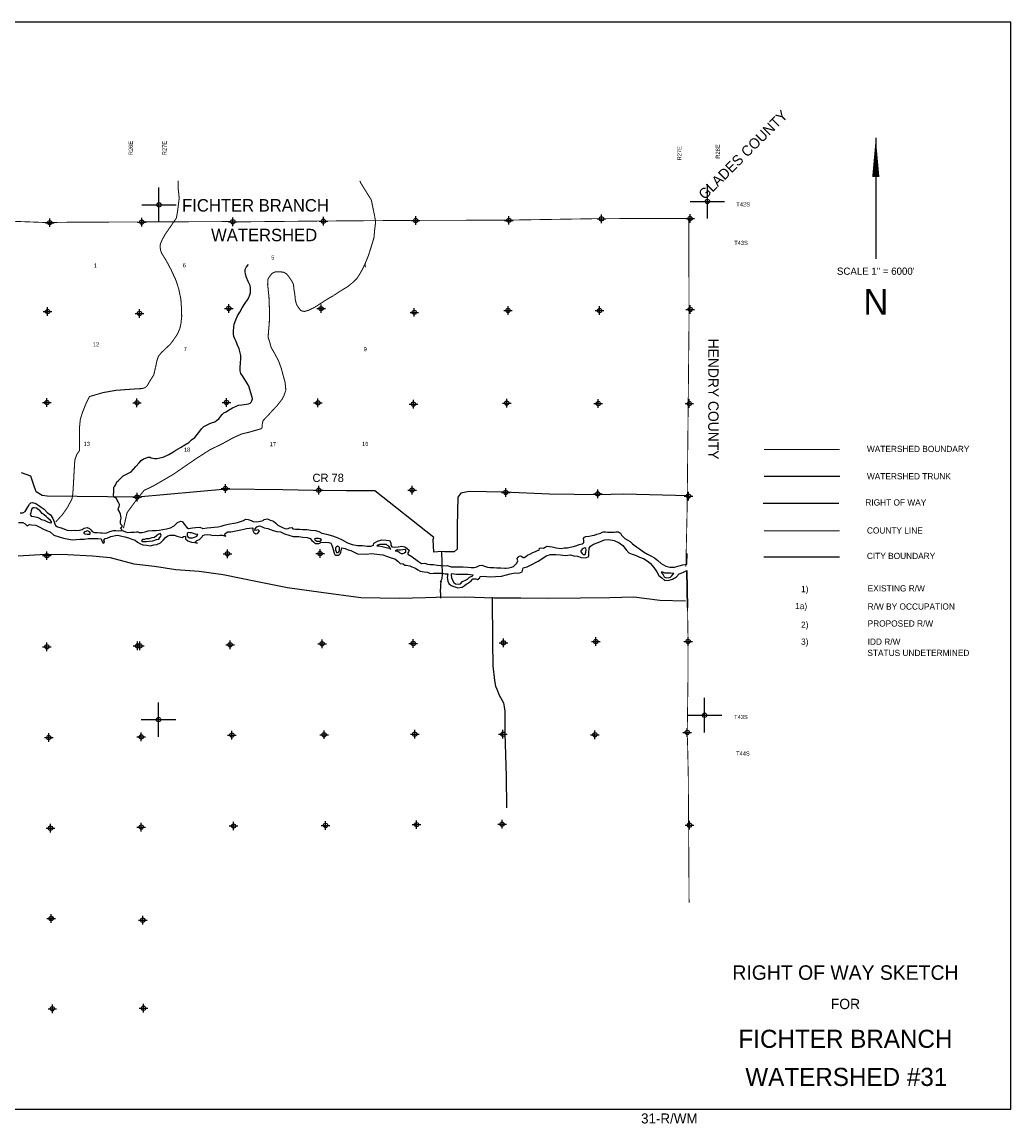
# Model space of a CAD drawing. Extents: x 237558 to 333558, y 833229 to 897207.
# Tile 2 of 2: x 276243 to 333558, y 833229 to 897207. Entities that reach past the tile are written whole.
import ezdxf
from ezdxf.enums import TextEntityAlignment as Align

# ---------------------------------------------------------------- set-up
doc = ezdxf.new("R2010")
doc.units = 0
doc.header["$LTSCALE"] = 800
doc.header["$PDMODE"] = 34
doc.header["$PDSIZE"] = 250
for name, pattern in [('DASHED', [0]), ('PHANTOM', [0]), ('STREAM', [0])]:
    doc.linetypes.add(name, pattern=pattern)
doc.layers.get('0').update_dxf_attribs({"linetype": 'CONTINUOUS'})
for name, color, linetype in [('BORDER', 1, 'CONTINUOUS'), ('CITY', 14, 'DASHED'), ('COUNTY', 15, 'PHANTOM'), ('MAJROADS', 9, 'CONTINUOUS'), ('ROW', 6, 'PHANTOM'), ('SEC', 2, 'CONTINUOUS'), ('TEXT', 7, 'CONTINUOUS'), ('TRUNKS', 5, 'STREAM'), ('WATER', 4, 'CONTINUOUS'), ('WSHEDS', 3, 'CONTINUOUS')]:
    doc.layers.add(name, color=color, linetype=linetype)

# ---------------------------------------------------------------- blocks, each defined once
blk = doc.blocks.new('TICK')
at = {"color": 0}
for points in [[(500, 0), (500, 1000)], [(0, 500), (1000, 500)]]:
    blk.add_lwpolyline(points, dxfattribs=at)
blk.add_point((500, 500), dxfattribs=at)
blk = doc.blocks.new('LEGENDRW')
at = {"layer": 'CITY', "color": 0}
blk.add_lwpolyline([(-5399, -6235), (-1010, -6235)], dxfattribs=at)
at = {"layer": 'COUNTY', "color": 0, "const_width": 60}
blk.add_lwpolyline([(-1009, -4714), (-5380, -4715)], dxfattribs=at)
at = {"layer": 'ROW', "color": 0}
blk.add_lwpolyline([(-5437, -3108), (-1058, -3108)], dxfattribs=at)
at = {"layer": 'TRUNKS', "color": 0}
blk.add_lwpolyline([(-5387, -1552), (-998, -1552)], dxfattribs=at)
at = {"layer": 'WSHEDS', "color": 0, "const_width": 60}
blk.add_lwpolyline([(-5380, -7), (-1009, -7)], dxfattribs=at)
at = {"layer": 'TEXT', "color": 0}
for s, p in [('WATERSHED BOUNDARY', (577, -154)), ('WATERSHED TRUNK', (577, -1738)), ('RIGHT OF WAY', (486, -3256)), ('COUNTY LINE', (576, -4879)), ('CITY BOUNDARY', (576, -6355)), ('1)', (-3241, -8276)), ('EXISTING R/W', (619, -8234)), ('1a)', (-3581, -9259)), ('R/W BY OCCUPATION', (619, -9288)), ('2)', (-3241, -10342)), ('PROPOSED R/W', (619, -10271)), ('3)', (-3241, -11325)), ('IDD R/W ', (619, -11325)), ('STATUS UNDETERMINED', (604, -11975))]:
    blk.add_text(s, height=360, dxfattribs=at).set_placement(p)
blk = doc.blocks.new('TEMPRW')
at = {"layer": 'TEXT', "color": 0}
for s, height, p in [('RIGHT OF WAY SKETCH', 840, (0, 1700)), ('FOR', 600, (0, 0))]:
    blk.add_text(s, height=height, dxfattribs=at).set_placement(p, align=Align.CENTER)

msp = doc.modelspace()

# ---------------------------------------------------------------- linework, layer by layer
at = {"layer": 'BORDER', "color": 0}
msp.add_lwpolyline([(237558, 834207), (333558, 834207), (333558, 897207), (237558, 897207)], close=True, dxfattribs=at)
at = {"layer": 'COUNTY', "color": 0}
msp.add_line((314814, 863285), (314781, 865425), dxfattribs=at)
at = {"layer": 'COUNTY', "color": 0, "const_width": 50}
for points in [[(309574, 885814), (304211, 885726), (298807, 885713), (293461, 885675), (288984, 885630), (288208, 885645), (282929, 885623), (278920, 885606), (277966, 885592), (277594, 885590), (272402, 885786), (266950, 885917), (261647, 885912), (256329, 886000), (251194, 886003), (245934, 886091), (240641, 886112), (240408, 886113)], [(314888, 885827), (309574, 885814)], [(314718, 865650), (314791, 868979), (314845, 874341), (314900, 879803), (314888, 885827)], [(314814, 863285), (314844, 861312), (314838, 859025), (314798, 856034), (314832, 854720), (314858, 853404), (314904, 846162)]]:
    msp.add_lwpolyline(points, dxfattribs=at)
at = {"layer": 'MAJROADS', "color": 0}
for points in [[(314876, 869748), (311098, 869852), (309673, 869804), (306808, 869842), (304161, 869954), (302159, 869994), (301680, 869898), (301503, 869664), (301465, 867989), (301457, 866908), (301463, 866656), (301295, 866507), (300725, 866511), (300557, 866521), (300105, 866491), (300077, 867220), (300103, 867337), (296687, 870036), (295020, 870048), (293127, 870062), (291350, 870093), (288100, 870142), (282935, 869678), (277706, 869734), (277405, 869770), (277063, 869982), (276899, 870419), (276760, 870889), (276217, 871078)], [(276020, 866262), (277606, 866365), (278879, 866346), (280329, 866274), (281351, 866173), (282714, 865809), (283911, 865672), (285158, 865477), (286499, 865373), (287889, 865184), (289897, 864781), (291620, 864439), (293588, 864170), (295882, 863865), (298128, 863811), (299620, 863857), (300249, 863884), (301909, 863887), (303602, 863846), (305152, 863833), (306703, 863827), (308606, 863835), (310308, 863862), (311700, 863892), (313207, 863702), (314698, 863664)], [(300557, 866521), (300598, 865213), (300571, 864937), (300485, 864753), (300485, 864753)], [(300485, 864753), (300528, 864803), (300493, 864644), (300500, 864468), (300482, 864251), (300505, 864024), (300487, 863823)], [(303494, 863882), (303508, 861259), (303532, 859893), (303618, 859038), (303691, 858719), (303765, 858551), (303905, 858198), (304144, 857752), (304193, 857517), (304233, 857265), (304223, 856000), (304297, 853478), (304318, 851666)]]:
    msp.add_lwpolyline(points, dxfattribs=at)
at = {"layer": 'SEC', "color": 0}
for p in [(277844, 885581), (283179, 885614), (288458, 885635), (293711, 885666), (299057, 885704), (304461, 885716), (309824, 885804), (314963, 885817), (277723, 880430), (283050, 880319), (288221, 880610), (293575, 880597), (298978, 880384), (304408, 880497), (309719, 880485), (314973, 880557), (277686, 875153), (282904, 875142), (288091, 875164), (293394, 875135), (298924, 875064), (304337, 875126), (309640, 875098), (314918, 875094), (288030, 870171), (293442, 870075), (298846, 870079), (304275, 869949), (309612, 869861), (282908, 869679), (314864, 869732), (277678, 866281), (288144, 866392), (293515, 866404), (277683, 861002), (282937, 861049), (283071, 861048), (288300, 861121), (293629, 861176), (298916, 861189), (304144, 861228), (309498, 861299), (314844, 861312), (288405, 855884), (293751, 855905), (299004, 855935), (304115, 855932), (309444, 855904), (314798, 856034), (277789, 855740), (283151, 855778), (299110, 850690), (304062, 850713), (277886, 850486), (283148, 850550), (288502, 850613), (293831, 850643), (314920, 850662), (277925, 845249), (277933, 845258), (283236, 845154), (277997, 840021), (283281, 840050)]:
    msp.add_point(p, dxfattribs=at)
at = {"layer": 'TEXT', "color": 0}
msp.add_line((325725, 890506), (325725, 883482), dxfattribs=at)
msp.add_lwpolyline([(325725, 890506, 0, 416, 0), (325725, 888231, 416, 416, 0)], format="xyseb", dxfattribs=at)
at = {"layer": 'TRUNKS', "color": 0}
msp.add_lwpolyline([(282009, 867729), (282019, 867766), (282019, 867793), (281997, 867824), (281969, 867850), (281956, 867876), (281958, 867905), (281985, 867918), (282026, 867942), (282051, 867983), (282049, 868023), (282027, 868042), (281996, 868069), (281957, 868146), (281949, 868297), (281978, 868446), (281976, 868579), (281946, 868689), (281865, 868864), (281822, 868959), (281829, 869037), (281862, 869129), (281889, 869202), (281889, 869237), (281856, 869318), (281804, 869406), (281758, 869506), (281708, 869590), (281660, 869632), (281590, 869678), (281577, 869693), (281564, 869709), (281538, 869785), (281556, 869998), (281555, 870180), (281570, 870250), (281614, 870311), (281674, 870403), (281740, 870569), (281839, 870641), (281964, 870769), (282107, 870909), (282403, 871068), (282557, 871148), (282843, 871443), (283039, 871661), (283153, 871794), (283287, 871884), (283451, 871958), (283548, 871990), (283668, 871983), (283723, 871946), (283920, 871903), (284056, 871912), (284222, 871957), (284415, 871993), (284755, 872148), (284986, 872280), (285155, 872394), (285422, 872542), (285679, 872707), (285916, 872847), (286068, 872986), (286250, 873137), (286413, 873331), (286541, 873501), (286651, 873639), (286783, 873770), (286936, 873839), (287092, 873918), (287226, 873972), (287406, 874037), (287511, 874109), (287641, 874216), (287757, 874368), (287839, 874471), (287935, 874550), (288067, 874619), (288203, 874706), (288440, 874846), (288611, 874924), (288796, 875002), (288971, 875030), (289115, 875034), (289253, 875053), (289372, 875077), (289457, 875127), (289512, 875172), (289554, 875247), (289594, 875365), (289586, 875461), (289542, 875591), (289408, 876053), (289356, 876176), (289012, 876699), (288929, 876843), (288890, 877001), (288893, 877174), (288897, 877459), (288913, 877689), (288918, 877877), (288825, 878261), (288729, 878485), (288656, 878686), (288582, 878855), (288519, 878983), (288504, 879116), (288489, 879305), (288510, 879497), (288543, 879694), (288636, 879941), (288729, 880184), (288855, 880403), (289007, 880652), (289174, 880912), (289311, 881106), (289388, 881253), (289441, 881390), (289485, 881522), (289483, 881647), (289486, 881780), (289456, 881949), (289356, 882162), (289258, 882403), (289200, 882596), (289166, 882756), (289172, 882859), (289259, 883025), (289371, 883154)], dxfattribs=at)
at = {"layer": 'WATER', "color": 0}
for points in [[(276141, 868758), (276292, 868773), (276418, 868840), (276545, 869040), (276596, 869131), (276664, 869273), (276756, 869340), (276848, 869364), (277032, 869296), (277216, 869186), (277349, 869085), (277533, 868983), (277690, 868789), (277882, 868654), (278032, 868444), (278097, 868234), (278138, 868125), (278188, 868032), (278305, 867948), (278514, 867888), (278848, 867768), (279116, 867741), (279258, 867757), (279409, 867731), (279576, 867755), (279719, 867788), (279837, 867871), (280013, 867911), (280155, 867860), (280221, 867776), (280313, 867675), (280413, 867632), (280605, 867614), (280798, 867613), (280890, 867596), (281024, 867586), (281158, 867611), (281334, 867685), (281536, 867742), (281686, 867733), (281829, 867724), (281946, 867739), (282105, 867713), (282239, 867662), (282364, 867628), (282548, 867652), (282749, 867650), (282883, 867666), (282945, 867656), (283029, 867630), (283196, 867629), (283372, 867670), (283557, 867719), (283783, 867742), (284017, 867741), (284185, 867756), (284403, 867797), (284621, 867829), (284839, 867894), (285049, 868010), (285243, 868201), (285444, 868284), (285520, 868258), (285594, 868166), (285702, 868031), (285785, 867913), (285894, 867854), (286112, 867886), (286288, 867910), (286547, 867925), (286714, 867857), (286966, 867897), (287175, 867921), (287385, 867936), (287602, 867960), (287787, 868000), (287955, 868058), (288114, 868090), (288280, 868133), (288531, 868165), (288724, 868206), (288900, 868255), (289076, 868320), (289194, 868387), (289345, 868386), (289529, 868326), (289645, 868266), (289855, 868248), (290056, 868272), (290224, 868313), (290283, 868379), (290475, 868412), (290626, 868335), (290751, 868301), (290818, 868284), (290943, 868166), (291068, 868048), (291301, 867929), (291468, 867861), (291577, 867835), (291661, 867851), (291737, 867893), (291879, 867908), (291946, 867841), (292096, 867815), (292314, 867813), (292515, 867795), (292741, 867794), (292984, 867767), (293251, 867732), (293452, 867672), (293627, 867587), (293895, 867518), (294237, 867432), (294546, 867313), (294797, 867194), (295106, 867033), (295381, 866931), (295691, 866870), (295967, 866876), (296243, 866841), (296461, 866840), (296604, 866881), (296638, 866998), (296848, 867130), (297092, 867204), (297351, 867177), (297535, 867159), (297610, 867025), (297625, 866899), (297667, 866790), (297809, 866772), (298035, 866787), (298245, 866828), (298437, 866801), (298570, 866692), (298670, 866591), (298636, 866499), (298611, 866440), (298610, 866365), (298836, 866236), (298936, 866160), (299069, 866051), (299227, 865941), (299402, 865831), (299595, 865838), (299745, 865787), (299888, 865761), (300089, 865768), (300298, 865733), (300515, 865715), (300674, 865697), (300875, 865712), (301109, 865635), (301360, 865642), (301603, 865632), (301812, 865631), (302072, 865612), (302264, 865594), (302449, 865601), (302608, 865642), (302751, 865717), (302885, 865724), (303043, 865665), (303219, 865605), (303378, 865587), (303579, 865586), (303763, 865576), (303989, 865575), (304215, 865548), (304299, 865556), (304449, 865572), (304617, 865612), (304726, 865645), (304929, 865837), (304972, 865979), (304956, 866047), (304939, 866122), (304990, 866197), (305058, 866255), (305141, 866271), (305200, 866229), (305283, 866178), (305350, 866178), (305443, 866228), (305535, 866302), (305703, 866393), (305846, 866468), (306006, 866525), (306115, 866575), (306216, 866608), (306241, 866725), (306317, 866733), (306459, 866723), (306568, 866773), (306669, 866839), (306812, 866821), (306970, 866787), (307205, 866735), (307497, 866700), (307665, 866740), (307866, 866739), (308009, 866780), (308210, 866804), (308403, 866861), (308529, 866919), (308697, 866976), (308772, 867009), (308798, 867043), (308807, 867168), (308791, 867269), (308833, 867352), (308917, 867394), (309110, 867418), (309286, 867450), (309420, 867474), (309563, 867532), (309714, 867564), (309790, 867589), (309832, 867631), (309932, 867663), (310050, 867654), (310175, 867645), (310368, 867644), (310552, 867643), (310661, 867659), (310803, 867658), (310937, 867581), (310986, 867464), (311078, 867363), (311186, 867270), (311353, 867185), (311486, 867100), (311619, 866974), (311853, 866788), (312036, 866678), (312270, 866509), (312503, 866374), (312678, 866263), (312904, 866153), (313087, 865993), (313287, 865832), (313562, 865663), (313796, 865620), (314064, 865618), (314333, 865691), (314551, 865749), (314777, 865789), (314791, 866403)], [(276028, 868207), (276296, 868197), (276429, 868129), (276529, 868011), (276664, 868086), (276789, 868077), (277032, 868050), (277266, 867931), (277441, 867838), (277659, 867736), (277876, 867659), (278092, 867465), (278385, 867380), (278653, 867303), (278954, 867234), (279155, 867208), (279356, 867223), (279591, 867239), (279834, 867245), (280102, 867277), (280353, 867284), (280630, 867274), (280822, 867256), (280863, 867139), (280938, 867004), (281022, 867054), (280989, 867171), (281057, 867272), (281166, 867296), (281393, 867387), (281757, 867475), (281879, 867451), (282029, 867416), (282205, 867373), (282414, 867314), (282606, 867237), (282807, 867177), (282932, 867067), (283066, 866983), (283241, 866906), (283475, 866880), (283685, 866853), (283878, 866903), (284062, 866927), (284264, 867034), (284449, 867201), (284559, 867326), (284685, 867434), (284836, 867475), (285071, 867465), (285204, 867406), (285372, 867379), (285514, 867337), (285606, 867395), (285715, 867411), (285723, 867260), (285848, 867134), (286065, 867065), (286266, 867039), (286403, 867005), (286266, 867039), (286367, 867156), (286367, 867156), (286535, 867213), (286594, 867280), (286679, 867380), (286713, 867447), (286813, 867496), (287015, 867512), (287157, 867486), (287307, 867443), (287450, 867467), (287575, 867458), (287710, 867466), (287844, 867465), (288044, 867413), (287994, 867472), (288020, 867564), (288163, 867664), (288347, 867663), (288641, 867728), (288918, 867777), (289102, 867809), (289245, 867850), (289429, 867882), (289614, 867890), (289621, 867739), (289679, 867630), (289788, 867554), (289897, 867561), (289998, 867695), (289931, 867779), (289848, 867763), (289730, 867738), (289756, 867830), (289849, 867955), (290008, 868013), (290159, 867953), (290284, 867902), (290493, 867851), (290644, 867791), (290802, 867748), (291003, 867689), (291229, 867670), (291446, 867552), (291697, 867467), (291965, 867398), (292283, 867388), (292517, 867344), (292769, 867334), (292936, 867283), (293044, 867165), (293136, 867073), (293227, 866988), (293437, 866987), (293554, 867053), (293806, 867068), (294015, 867050), (294132, 866999), (294190, 866899), (294231, 866773), (294281, 866630), (294338, 866420), (294379, 866353), (294429, 866319), (294597, 866310), (294681, 866393), (294724, 866476), (294733, 866569), (294767, 866728), (294876, 866718), (294976, 866701), (295143, 866625), (295302, 866582), (295686, 866387), (296214, 866375), (296499, 866399), (296801, 866363), (297144, 866336), (297369, 866243), (297645, 866157), (297846, 866089), (298030, 865970), (298154, 865836), (298330, 865801), (298422, 865725), (298514, 865733), (298723, 865698), (298840, 865639), (299041, 865562), (299183, 865469), (299316, 865376), (299550, 865350), (299735, 865332), (299902, 865255), (300094, 865263), (300312, 865261), (300580, 865260), (300773, 865233), (300915, 865233), (300889, 865023), (300913, 864797), (300987, 864662), (301112, 864561), (301271, 864493), (301497, 864425), (301748, 864448), (301858, 864540), (301975, 864623), (302059, 864664), (302186, 864747), (302278, 864831), (302379, 864930), (302547, 864946), (302647, 864895), (302774, 864995), (302799, 865079), (302975, 865086), (303168, 865076), (303411, 865058), (303687, 865073), (304031, 865088), (304316, 865170), (304543, 865219), (304828, 865284), (305045, 865266), (305230, 865349), (305290, 865575), (305525, 865640), (305752, 865748), (306147, 865963), (306366, 866104), (306626, 866278), (306878, 866352), (307171, 866351), (307448, 866332), (307716, 866289), (308026, 866320), (308227, 866277), (308444, 866251), (308645, 866174), (308913, 866147), (309098, 866238), (309090, 866448), (309117, 866724), (309185, 866824), (309370, 866940), (309630, 867048), (310000, 867205), (310251, 867220), (310561, 867159), (310853, 867032), (311070, 866871), (311253, 866619), (311419, 866450), (311603, 866374), (311837, 866289), (312038, 866187), (312255, 866119), (312480, 865983), (312655, 865840), (312863, 865587), (313029, 865343), (313145, 865133), (313320, 864998), (313504, 864846), (313747, 864853), (313948, 864927), (314175, 865060), (314336, 865226), (314537, 865301), (314781, 865425), (314814, 863285)], [(309932, 867663), (310368, 867644)]]:
    msp.add_lwpolyline(points, dxfattribs=at)
for points in [[(277270, 868908), (277179, 868959), (277070, 869035), (276953, 869053), (276886, 869045), (276810, 868987), (276776, 868870), (276758, 868770), (276708, 868669), (276765, 868577), (276924, 868542), (277108, 868516), (277250, 868448), (277367, 868380), (277518, 868337), (277685, 868261), (277810, 868210), (277902, 868175), (277977, 868208), (277886, 868310), (277728, 868453), (277636, 868546), (277520, 868655), (277403, 868732)], [(279807, 867593), (279883, 867550), (280008, 867524), (280092, 867524), (280167, 867523), (280209, 867590), (280160, 867657), (280076, 867700), (280018, 867725), (279942, 867684), (279867, 867668)], [(283163, 867168), (283246, 867100), (283431, 867107), (283607, 867123), (283825, 867146), (284026, 867212), (284169, 867245), (284228, 867328), (284287, 867420), (284304, 867495), (284255, 867562), (284129, 867504), (284027, 867421), (283918, 867338), (283759, 867306), (283591, 867265), (283440, 867250), (283331, 867225), (283214, 867218)], [(286432, 867505), (286298, 867531), (286181, 867566), (286072, 867600), (285963, 867601), (285880, 867618), (285821, 867593), (285812, 867476), (285853, 867367), (285953, 867308), (286121, 867323), (286288, 867364), (286364, 867405)], [(293591, 867196), (293516, 867247), (293424, 867273), (293332, 867282), (293265, 867282), (293198, 867266), (293239, 867174), (293322, 867123), (293439, 867114), (293540, 867130)], [(296805, 866848), (296947, 866847), (297123, 866804), (297265, 866778), (297415, 866743), (297532, 866725), (297624, 866641), (297566, 866750), (297500, 866826), (297425, 866869), (297366, 866936), (297232, 866937), (297090, 866921), (296973, 866922), (296922, 866914), (296847, 866881)], [(294526, 866822), (294476, 866788), (294417, 866730), (294416, 866621), (294440, 866521), (294465, 866462), (294549, 866461), (294599, 866494), (294650, 866569), (294651, 866653), (294643, 866745), (294601, 866796)], [(297875, 866556), (297984, 866563), (298075, 866496), (298142, 866445), (298225, 866402), (298318, 866410), (298402, 866451), (298477, 866510), (298495, 866585), (298462, 866644), (298311, 866628), (298168, 866595), (298084, 866604), (297984, 866613)], [(308856, 866740), (308764, 866698), (308697, 866657), (308671, 866607), (308646, 866582), (308620, 866565), (308628, 866498), (308712, 866406), (308761, 866347), (308879, 866354), (308913, 866480), (308931, 866614), (308923, 866697)], [(302388, 865159), (302086, 865187), (301827, 865180), (301643, 865181), (301425, 865191), (301266, 865209), (301115, 865235), (301106, 865143), (301139, 865017), (301188, 864858), (301271, 864732), (301362, 864647), (301547, 864637), (301647, 864645), (301774, 864787), (301950, 864861), (302051, 864927), (302186, 865035), (302329, 865084)], [(313294, 865327), (313344, 865243), (313402, 865167), (313451, 865058), (313568, 864999), (313744, 865006), (313836, 865030), (313895, 865105), (313963, 865189), (314014, 865239), (313938, 865256), (313821, 865257), (313695, 865257), (313603, 865275), (313503, 865259), (313428, 865301), (313361, 865318)]]:
    msp.add_lwpolyline(points, close=True, dxfattribs=at)
at = {"layer": 'WSHEDS', "color": 0, "const_width": 60}
for points in [[(285294, 888012), (285294, 887544), (285351, 887003), (285255, 886231), (285188, 885851), (284515, 884873, 0.030957), (284509, 884862), (284385, 884624, 0.006481), (284384, 884621), (284297, 884443, 0.029073), (284293, 884432), (284262, 884344, 0.073313), (284256, 884315), (284250, 884164, 0.037693), (284250, 884149), (284267, 883991, 0.070783), (284274, 883964), (284343, 883796, 0.041106), (284350, 883782), (284609, 883364, -0.016858), (284612, 883358), (284880, 882852, -0.013842), (284883, 882847), (285153, 882259, -0.028733), (285157, 882248), (285321, 881750, -0.027415), (285323, 881740), (285445, 881160, -0.033895), (285447, 881146), (285479, 880693, -0.01089), (285480, 880689), (285495, 880142, -0.033999), (285494, 880129), (285451, 879735, -0.026308), (285450, 879725), (285392, 879457, -0.050585), (285386, 879438), (285251, 879133, -0.042992), (285243, 879118), (285080, 878873, -0.009754), (285078, 878870), (284847, 878552, -0.047324), (284835, 878538), (284556, 878276, 0.00062), (284556, 878275), (284321, 878053, 0.035465), (284312, 878043), (284150, 877840, 0.08907), (284134, 877809), (284056, 877570, 0.028396), (284053, 877559), (283980, 877202, -0.007383), (283979, 877199), (283878, 876771, -0.083371), (283865, 876740), (283662, 876419, 0.011723), (283659, 876415), (283506, 876147, -0.067192), (283490, 876125), (283404, 876040, -0.1255), (283362, 876014), (283196, 875966, -0.064673), (283171, 875962), (282943, 875956, 0.011602), (282938, 875955), (281688, 875864, 0.025072), (281678, 875862), (280953, 875735, 0.027619), (280942, 875733), (280148, 875501), (279976, 875162, 0.022295), (279972, 875154), (279738, 874569, 0.022266), (279735, 874561), (279621, 874178, 0.047984), (279617, 874160), (279579, 873778, 0.024922), (279578, 873769), (279578, 873061), (279578, 872587), (279578, 872419, -0.148069), (279562, 872363), (279426, 872161, 0.057371), (279416, 872141), (279307, 871849, 0.074224), (279300, 871820), (279262, 871202, 0.002459), (279262, 871201), (279222, 870451, -0.003496), (279222, 870449), (279183, 869860, -0.018834), (279182, 869853), (279146, 869597, -0.088239), (279135, 869564), (278869, 869070, -0.029204), (278863, 869060), (278593, 868675, -0.031783), (278585, 868665), (278194, 868234)], [(282121, 867871), (282326, 868752, -0.100334), (282342, 868789), (282823, 869449, -0.011388), (282826, 869453), (283301, 870047, -0.114458), (283336, 870075), (283796, 870292, 0.019888), (283803, 870295), (284351, 870609, 0.002551), (284352, 870610), (285012, 870997, 0.018382), (285018, 871001), (285885, 871599, -0.001501), (285885, 871599), (286390, 871943, -0.007432), (286392, 871944), (287111, 872403, -0.026876), (287121, 872409), (287907, 872799, 0.010023), (287911, 872801), (288546, 873149, -0.023293), (288555, 873153), (288970, 873332, -0.041758), (288986, 873337), (289470, 873456, 0.010365), (289474, 873457), (290081, 873633, 0.335129), (290153, 873730), (290153, 873824, -0.051557), (290155, 873845), (290203, 874078, -0.142375), (290228, 874127), (290486, 874394, 0.008556), (290488, 874397), (290718, 874652, -0.007664), (290720, 874655), (290998, 874945, 0.025238), (291004, 874952), (291311, 875345, 0.04921), (291321, 875361), (291429, 875576, 0.034132), (291435, 875589), (291524, 875852, 0.106426), (291529, 875894), (291491, 876299, 0.041945), (291488, 876316), (291395, 876662, -0.000848), (291395, 876662), (291278, 877101, 0.02088), (291276, 877109), (291126, 877530, 0.033742), (291121, 877542), (290898, 877972, 0.013211), (290896, 877977), (290690, 878328, -0.065939), (290679, 878352), (290594, 878665, 0.010953), (290593, 878669), (290511, 878923, -0.094751), (290506, 878961), (290530, 879306, -0.006787), (290530, 879308), (290571, 879748, 0.016202), (290572, 879755), (290589, 880333, 0.01698), (290589, 880339), (290553, 881276, 0.01692), (290552, 881283), (290477, 881986, -0.035859), (290477, 882000), (290487, 882268, -0.125668), (290501, 882316), (290565, 882424, -0.024509), (290571, 882432), (290711, 882623, -0.133368), (290752, 882656), (290929, 882731, -0.111456), (290972, 882739), (291149, 882732, -0.008736), (291152, 882732), (291373, 882716, -0.111017), (291415, 882703), (291555, 882624, -0.095961), (291584, 882599), (291713, 882438, -0.019355), (291717, 882431), (291855, 882227, -0.02709), (291861, 882218), (291964, 882024, -0.097313), (291975, 881987), (292001, 881724, 0.018821), (292002, 881716), (292054, 881416, -0.025315), (292056, 881406), (292075, 881134, 0.047195), (292078, 881115), (292149, 880853, 0.075377), (292161, 880825), (292267, 880656, 0.024123), (292273, 880648), (292381, 880508, 0.173318), (292438, 880472), (292579, 880439, 0.128001), (292630, 880441), (292844, 880503, 0.039621), (292858, 880509), (293085, 880616, 0.019288), (293092, 880620), (293285, 880729, 0.013196), (293289, 880732), (293572, 880914, 0.001029), (293572, 880914), (293898, 881126, -0.012181), (293902, 881128), (294301, 881360, 0.015844), (294306, 881364), (294600, 881560, -0.010552), (294603, 881563), (295099, 881866, 0.032143), (295110, 881873), (295452, 882148, 0.029433), (295461, 882156), (295658, 882356, 0.054775), (295671, 882374), (295868, 882689, 0.019069), (295872, 882696), (296068, 883072, 0.021686), (296072, 883079), (296304, 883638, 0.020444), (296307, 883646), (296469, 884146, 0.004661), (296470, 884148), (296635, 884693, 0.051021), (296639, 884713), (296679, 885154, -0.007747), (296679, 885157), (296735, 885615, 0.074364), (296734, 885645), (296678, 885959, 0.006116), (296678, 885961), (296493, 886870, 0.089017), (296480, 886903), (295879, 887872, -0.042304), (295872, 887887), (295821, 888012, -0.086797)]]:
    msp.add_lwpolyline(points, format="xyb", dxfattribs=at)

# ---------------------------------------------------------------- block references
at = {"color": 0, "xscale": 2, "yscale": 2, "zscale": 2}
for p in [(283179, 885614), (314963, 885817), (314798, 856034), (283151, 855778)]:
    msp.add_blockref('TICK', p, dxfattribs=at)
at = {"layer": 'TEXT', "color": 0}
for name, p in [('LEGENDRW', (324635, 872441)), ('TEMPRW', (323967, 839997))]:
    msp.add_blockref(name, p, dxfattribs=at)

# ---------------------------------------------------------------- texts
at = {"layer": 'MAJROADS', "color": 0}
msp.add_text('CR 78', height=480, dxfattribs=at).set_placement((293076, 870551))
at = {"layer": 'TEXT', "color": 0}
for s, height, rotation, p in [('GLADES COUNTY', 600, 45, (315814, 886876)), ('R26E', 240, 90, (282663, 889491)), ('R27E', 240, 90, (284616, 889491)), ('R28E', 240, 90, (316688, 889290)), ('R27E', 240, 90, (314456, 889189)), ('HENDRY COUNTY', 600, 270, (316013, 878858))]:
    msp.add_text(s, height=height, rotation=rotation, dxfattribs=at).set_placement(p)
for s, height, p in [('FICHTER BRANCH', 720, (285520, 886226)), ('T42S', 240, (317643, 886524)), ('WATERSHED', 720, (287197, 884507)), ('T43S', 240, (317517, 884291)), ('9', 240, (296042, 878128)), ('T43S', 240, (317515, 856809)), ('T44S', 240, (317627, 854695))]:
    msp.add_text(s, height=height, dxfattribs=at).set_placement(p)
for s, height, p in [('5', 240, (290777, 883438)), ('1', 240, (280500, 882976)), ('6', 240, (285646, 882991)), ('4', 240, (296102, 882991)), ('SCALE 1" = 6000\'', 419.58, (325724, 882560)), ('N', 1498, (325733, 880247)), ('12', 240, (280530, 878412)), ('7', 240, (285705, 878143)), ('13', 240, (279993, 872639)), ('17', 240, (290777, 872624)), ('16', 240, (296132, 872639)), ('18', 240, (285809, 872303)), ('FICHTER BRANCH', 1050, (323967, 837754)), ('WATERSHED #31', 1050, (324015, 835545)), ('31-R/WM', 580, (313758, 833371))]:
    msp.add_text(s, height=height, dxfattribs=at).set_placement(p, align=Align.CENTER)

doc.saveas('drawing.dxf')
